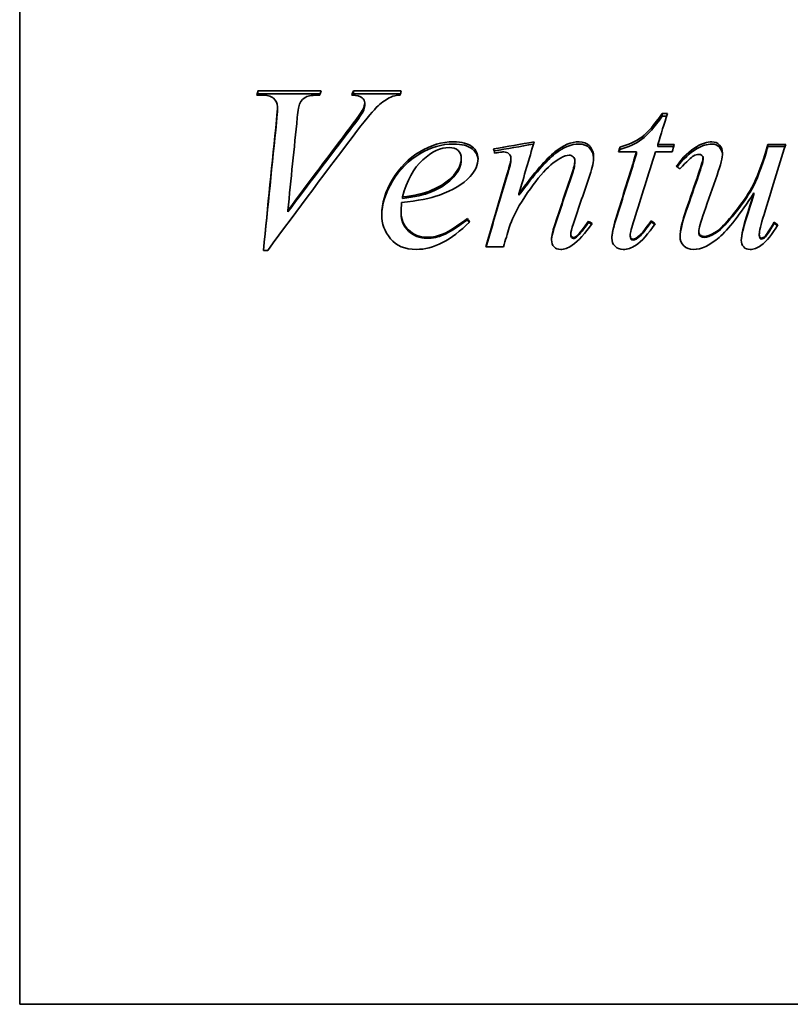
# Model space of a CAD drawing. Header units: millimetres. Extents: x 225 to 615, y 39 to 555.
# Tile 2 of 6: x 225 to 312, y 252 to 363. Entities that reach past the tile are written whole.
import ezdxf

# ---------------------------------------------------------------- set-up
doc = ezdxf.new("R2010")
doc.units = ezdxf.units.MM
doc.header["$LTSCALE"] = 2
doc.layers.add('Krawędzie widoczne(ISO)', color=7, linetype='Continuous', lineweight=35, true_color=0x262659)

msp = doc.modelspace()

# ---------------------------------------------------------------- linework, layer by layer
at = {"layer": 'Krawędzie widoczne(ISO)'}
for p, q in [((224.82, 407.07), (224.82, 251.67)), ((252.02, 354.07), (251.53, 354.07)), ((251.66, 354.53), (258.78, 354.53)), ((251.66, 354.21), (251.66, 354.53)), ((251.66, 354.21), (258.68, 354.21)), ((262.4, 354.53), (267.8, 354.53)), ((262.4, 354.21), (262.4, 354.53)), ((262.4, 354.21), (267.7, 354.21)), ((253.86, 352.44), (253.86, 352.75)), ((263.68, 352.87), (263.68, 353.18)), ((263.49, 352.2), (263.49, 352.49)), ((297.18, 351.99), (297.77, 351.99)), ((297.18, 351.7), (297.18, 351.99)), ((297.18, 351.7), (297.68, 351.7)), ((292.4, 347.95), (292.4, 348.19)), ((296.69, 348.5), (298.53, 348.5)), ((296.69, 348.26), (296.69, 348.5)), ((296.69, 348.26), (298.47, 348.26)), ((301.06, 348), (301.06, 348.25)), ((309.08, 348.5), (311.09, 348.5)), ((309.08, 348.26), (309.08, 348.5)), ((309.08, 348.26), (311.01, 348.26)), ((294.3, 347.67), (292.27, 347.67)), ((294.3, 347.44), (294.3, 347.67)), ((298.31, 347.67), (296.43, 347.67)), ((308.77, 347.2), (308.77, 347.43)), ((274.56, 346.72), (274.56, 346.94)), ((280.15, 346.73), (280.15, 346.96)), ((287.34, 346.48), (287.34, 346.7)), ((301.78, 346.79), (301.78, 347.02)), ((281.05, 342.78), (281.05, 342.95)), ((307.52, 342.88), (307.52, 343.06)), ((267.93, 342.42), (267.93, 342.59)), ((255.02, 340.9), (255.02, 341.05)), ((267.77, 340.72), (267.77, 340.86)), ((275.24, 340.01), (275.24, 340.15)), ((288.87, 339.73), (288.87, 339.86)), ((295.94, 339.77), (295.94, 339.9)), ((309.8, 339.62), (309.8, 339.76)), ((286.88, 338.33), (286.88, 338.45)), ((293.58, 338.17), (293.58, 338.28)), ((294.68, 338.17), (294.68, 338.28)), ((301.3, 338.59), (301.3, 338.71)), ((308.12, 338.27), (308.12, 338.39)), ((287.52, 338.07), (287.52, 338.18)), ((252.75, 336.57), (252.27, 336.57)), ((279.31, 336.98), (277.33, 336.98)), ((224.82, 251.67), (329.93, 251.67))]:
    msp.add_line(p, q, dxfattribs=at)
for points in [[(251.53, 354.07), (251.58, 354.23), (251.62, 354.38), (251.66, 354.53)], [(251.62, 354.07), (251.64, 354.12), (251.65, 354.16), (251.66, 354.21)], [(258.78, 354.53), (258.73, 354.38), (258.68, 354.23), (258.63, 354.07)], [(262.24, 354.07), (262.29, 354.23), (262.35, 354.38), (262.4, 354.53)], [(262.35, 354.07), (262.37, 354.11), (262.38, 354.16), (262.4, 354.21)], [(267.66, 354.07), (267.23, 354.04), (266.89, 353.96), (266.63, 353.84)], [(267.8, 354.53), (267.75, 354.38), (267.71, 354.23), (267.66, 354.07)], [(253.75, 351.27), (253.82, 352), (253.86, 352.49), (253.86, 352.75)], [(256.36, 353.11), (256.27, 352.92), (256.18, 352.4), (256.09, 351.52)], [(263.49, 352.49), (263.62, 352.75), (263.68, 352.98), (263.68, 353.18)], [(263.49, 352.2), (263.62, 352.45), (263.68, 352.68), (263.68, 352.87)], [(253.75, 350.99), (253.82, 351.71), (253.86, 352.2), (253.86, 352.44)], [(256.09, 351.52), (255.73, 348.09), (255.38, 344.59), (255.02, 341.05)], [(262.05, 350.42), (262.81, 351.42), (263.29, 352.11), (263.49, 352.49)], [(262.05, 350.15), (262.81, 351.14), (263.29, 351.82), (263.49, 352.2)], [(297.77, 351.99), (297.41, 350.83), (297.05, 349.67), (296.69, 348.5)], [(252.27, 336.57), (252.76, 341.55), (253.26, 346.48), (253.75, 351.27)], [(252.28, 336.57), (252.77, 341.45), (253.26, 346.29), (253.75, 350.99)], [(255.02, 341.05), (257.36, 344.21), (259.7, 347.34), (262.05, 350.42)], [(262.88, 350.11), (259.51, 345.68), (256.13, 341.15), (252.75, 336.57)], [(255.02, 340.9), (257.36, 344.02), (259.7, 347.11), (262.05, 350.15)], [(278.19, 348), (279.72, 348.27), (281.24, 348.54), (282.77, 348.8)], [(278.25, 347.77), (279.73, 348.03), (281.21, 348.28), (282.69, 348.54)], [(282.77, 348.8), (282.19, 346.87), (281.62, 344.92), (281.05, 342.95)], [(292.27, 347.67), (292.31, 347.85), (292.36, 348.02), (292.4, 348.19)], [(298.53, 348.5), (298.46, 348.23), (298.38, 347.95), (298.31, 347.67)], [(298.77, 346.04), (299.49, 347.05), (300.26, 347.78), (301.06, 348.25)], [(301.06, 348.25), (301.68, 348.62), (302.25, 348.8), (302.77, 348.8)], [(301.06, 348), (301.68, 348.37), (302.25, 348.55), (302.77, 348.55)], [(311.09, 348.5), (310.28, 345.91), (309.47, 343.28), (308.66, 340.63)], [(308.77, 347.43), (308.87, 347.79), (308.97, 348.15), (309.08, 348.5)], [(308.77, 347.2), (308.87, 347.55), (308.97, 347.9), (309.08, 348.26)], [(278.31, 347.53), (278.27, 347.69), (278.23, 347.85), (278.19, 348)], [(278.8, 347.6), (278.63, 347.58), (278.47, 347.56), (278.31, 347.53)], [(279.34, 347.66), (279.24, 347.66), (279.06, 347.64), (278.8, 347.6)], [(286.69, 347.29), (286.43, 347.29), (286.11, 347.18), (285.72, 346.97)], [(289.46, 347.12), (289.46, 346.6), (289.32, 345.92), (289.03, 345.06)], [(291.97, 340.14), (292.75, 342.67), (293.52, 345.19), (294.3, 347.67)], [(291.97, 340), (292.75, 342.5), (293.52, 344.98), (294.3, 347.44)], [(292.33, 347.67), (292.35, 347.77), (292.38, 347.86), (292.4, 347.95)], [(296.43, 347.67), (295.63, 345.14), (294.82, 342.58), (294.02, 340.01)], [(298.87, 345.97), (299.57, 346.89), (300.3, 347.56), (301.06, 348)], [(303.97, 347.52), (303.97, 347.05), (303.77, 346.23), (303.36, 345.03)], [(276.44, 346.93), (276.44, 346.21), (276.14, 345.53), (275.55, 344.88)], [(279.72, 345.21), (280.01, 346.18), (280.15, 346.76), (280.15, 346.96)], [(279.72, 345), (280.01, 345.96), (280.15, 346.53), (280.15, 346.73)], [(287, 345.19), (287.23, 345.85), (287.34, 346.35), (287.34, 346.7)], [(287, 344.99), (287.23, 345.63), (287.34, 346.13), (287.34, 346.48)], [(299.18, 345.75), (299.04, 345.85), (298.9, 345.95), (298.77, 346.04)], [(301.28, 345.22), (301.62, 346.18), (301.78, 346.78), (301.78, 347.02)], [(301.28, 345.02), (301.62, 345.96), (301.78, 346.55), (301.78, 346.79)], [(275.55, 344.88), (274.76, 344.02), (273.61, 343.33), (272.09, 342.8)], [(277.33, 336.98), (278.13, 339.74), (278.92, 342.49), (279.72, 345.21)], [(277.35, 336.98), (278.14, 339.68), (278.93, 342.35), (279.72, 345)], [(285.24, 339.93), (285.83, 341.7), (286.41, 343.45), (287, 345.19)], [(285.24, 339.8), (285.83, 341.54), (286.41, 343.27), (287, 344.99)], [(289.03, 345.06), (288.42, 343.25), (287.81, 341.43), (287.19, 339.6)], [(299.9, 341.18), (300.36, 342.54), (300.82, 343.88), (301.28, 345.22)], [(299.9, 341.03), (300.36, 342.37), (300.82, 343.7), (301.28, 345.02)], [(303.36, 345.03), (302.87, 343.65), (302.38, 342.26), (301.9, 340.86)], [(272.09, 342.8), (271.08, 342.44), (269.66, 342.16), (267.84, 341.95)], [(267.93, 342.59), (269.27, 342.74), (270.37, 342.99), (271.21, 343.35)], [(267.93, 342.42), (269.27, 342.57), (270.37, 342.81), (271.21, 343.17)], [(306.27, 338.9), (306.41, 339.5), (306.83, 340.89), (307.52, 343.06)], [(306.27, 338.78), (306.41, 339.37), (306.83, 340.75), (307.52, 342.88)], [(267.84, 341.95), (267.79, 341.52), (267.77, 341.16), (267.77, 340.86)], [(281.09, 341.61), (280.64, 340.86), (280.26, 340.05), (279.96, 339.16)], [(299.19, 338.15), (299.19, 338.82), (299.43, 339.83), (299.9, 341.18)], [(299.19, 338.1), (299.21, 338.76), (299.44, 339.74), (299.9, 341.03)], [(301.9, 340.86), (301.5, 339.73), (301.3, 339.01), (301.3, 338.71)], [(308.66, 340.63), (308.3, 339.45), (308.12, 338.7), (308.12, 338.39)], [(275.5, 339.77), (273.4, 337.71), (271.4, 336.68), (269.5, 336.68)], [(275.24, 340.15), (275.33, 340.03), (275.41, 339.9), (275.5, 339.77)], [(275.24, 340.01), (275.31, 339.91), (275.38, 339.82), (275.45, 339.72)], [(284.72, 337.76), (284.72, 338.19), (284.89, 338.91), (285.24, 339.93)], [(284.72, 337.7), (284.74, 338.13), (284.91, 338.83), (285.24, 339.8)], [(287.19, 339.6), (286.99, 338.97), (286.88, 338.58), (286.88, 338.45)], [(289.28, 339.61), (288.5, 338.47), (287.76, 337.65), (287.06, 337.17)], [(287.52, 338.18), (287.93, 338.54), (288.38, 339.1), (288.87, 339.86)], [(287.52, 338.07), (287.93, 338.42), (288.38, 338.98), (288.87, 339.73)], [(288.87, 339.86), (289.01, 339.78), (289.14, 339.7), (289.28, 339.61)], [(288.87, 339.73), (288.99, 339.66), (289.1, 339.59), (289.22, 339.52)], [(291.52, 337.96), (291.52, 338.44), (291.67, 339.17), (291.97, 340.14)], [(291.52, 337.91), (291.53, 338.38), (291.68, 339.08), (291.97, 340)], [(294.02, 340.01), (293.72, 339.12), (293.58, 338.55), (293.58, 338.28)], [(296.38, 339.58), (295.62, 338.42), (294.89, 337.6), (294.19, 337.14)], [(294.68, 338.28), (294.87, 338.46), (295.29, 339), (295.94, 339.9)], [(294.68, 338.17), (294.87, 338.34), (295.29, 338.88), (295.94, 339.77)], [(295.94, 339.9), (296.09, 339.8), (296.24, 339.69), (296.38, 339.58)], [(295.94, 339.77), (296.07, 339.68), (296.2, 339.59), (296.33, 339.49)], [(310.19, 339.45), (309.59, 338.38), (308.96, 337.61), (308.31, 337.13)], [(309.8, 339.76), (309.93, 339.66), (310.06, 339.55), (310.19, 339.45)], [(309.8, 339.62), (309.91, 339.54), (310.03, 339.45), (310.14, 339.36)], [(279.96, 339.16), (279.74, 338.44), (279.53, 337.71), (279.31, 336.98)], [(293.9, 337.85), (294.1, 337.85), (294.36, 337.99), (294.68, 338.28)], [(306.09, 337.71), (306.09, 338.02), (306.15, 338.41), (306.27, 338.9)], [(306.09, 337.67), (306.1, 337.96), (306.16, 338.33), (306.27, 338.78)], [(287.06, 337.17), (286.57, 336.84), (286.13, 336.68), (285.75, 336.68)], [(287.18, 338.02), (287.27, 338.02), (287.38, 338.08), (287.52, 338.18)], [(287.18, 337.91), (287.27, 337.91), (287.38, 337.96), (287.52, 338.07)], [(294.19, 337.14), (293.73, 336.83), (293.26, 336.68), (292.78, 336.68)], [(293.9, 337.74), (294.1, 337.74), (294.36, 337.88), (294.68, 338.17)], [(308.31, 337.13), (307.89, 336.83), (307.48, 336.68), (307.08, 336.68)]]:
    msp.add_open_spline(points, degree=3, dxfattribs=at)
for points, knots in [([(253.86, 352.75), (253.86, 353.13), (253.71, 353.45), (253.41, 353.7), (253.12, 353.95), (252.65, 354.07), (252.02, 354.07)], [0, 0, 0, 0, 1, 1, 1, 2, 2, 2, 2]), ([(258.63, 354.07), (257.86, 354.06), (257.33, 353.99), (257.05, 353.84), (256.76, 353.7), (256.53, 353.46), (256.36, 353.11)], [0, 0, 0, 0, 1, 1, 1, 2, 2, 2, 2]), ([(263.68, 353.18), (263.68, 353.4), (263.58, 353.6), (263.38, 353.77), (263.18, 353.93), (262.8, 354.04), (262.24, 354.07)], [0, 0, 0, 0, 1, 1, 1, 2, 2, 2, 2]), ([(266.63, 353.84), (266.14, 353.61), (265.66, 353.28), (265.18, 352.84), (264.7, 352.39), (263.93, 351.49), (262.88, 350.11)], [0, 0, 0, 0, 1, 1, 1, 2, 2, 2, 2]), ([(292.4, 348.19), (293.38, 348.45), (294.21, 348.83), (294.88, 349.34), (295.56, 349.85), (296.33, 350.74), (297.18, 351.99)], [0, 0, 0, 0, 1, 1, 1, 2, 2, 2, 2]), ([(292.4, 347.95), (293.38, 348.2), (294.21, 348.58), (294.88, 349.09), (295.56, 349.59), (296.33, 350.46), (297.18, 351.7)], [0, 0, 0, 0, 1, 1, 1, 2, 2, 2, 2]), ([(265.59, 340.56), (265.59, 341.87), (266, 343.2), (266.81, 344.55), (267.63, 345.9), (268.65, 346.95), (269.88, 347.69), (271.11, 348.43), (272.38, 348.8), (273.68, 348.8)], [0, 0, 0, 0, 1, 1, 1, 2, 2, 2, 3, 3, 3, 3]), ([(265.59, 340.49), (265.61, 341.76), (266.01, 343.05), (266.81, 344.36), (267.63, 345.69), (268.65, 346.72), (269.88, 347.45), (271.11, 348.19), (272.38, 348.55), (273.68, 348.55)], [0.020243, 0.020243, 0.020243, 0.020243, 1, 1, 1, 2, 2, 2, 3, 3, 3, 3]), ([(273.68, 348.8), (274.62, 348.8), (275.32, 348.62), (275.77, 348.25), (276.22, 347.87), (276.44, 347.44), (276.44, 346.93)], [0, 0, 0, 0, 1, 1, 1, 2, 2, 2, 2]), ([(273.68, 348.55), (274.62, 348.55), (275.32, 348.37), (275.77, 348), (276.19, 347.66), (276.41, 347.26), (276.44, 346.8)], [0, 0, 0, 0, 1, 1, 1, 1.932471, 1.932471, 1.932471, 1.932471]), ([(281.05, 342.95), (282.81, 345.36), (284.16, 346.92), (285.11, 347.67), (286.05, 348.43), (286.95, 348.8), (287.83, 348.8)], [0, 0, 0, 0, 1, 1, 1, 2, 2, 2, 2]), ([(281.05, 342.78), (282.81, 345.15), (284.16, 346.7), (285.11, 347.44), (286.05, 348.18), (286.95, 348.55), (287.83, 348.55)], [0, 0, 0, 0, 1, 1, 1, 2, 2, 2, 2]), ([(287.83, 348.8), (288.3, 348.8), (288.69, 348.65), (289, 348.33), (289.3, 348.02), (289.46, 347.61), (289.46, 347.12)], [0, 0, 0, 0, 1, 1, 1, 2, 2, 2, 2]), ([(287.83, 348.55), (288.3, 348.55), (288.69, 348.4), (289, 348.09), (289.28, 347.8), (289.43, 347.44), (289.46, 347)], [0, 0, 0, 0, 1, 1, 1, 1.926367, 1.926367, 1.926367, 1.926367]), ([(302.77, 348.8), (303.12, 348.8), (303.41, 348.68), (303.63, 348.44), (303.86, 348.2), (303.97, 347.89), (303.97, 347.52)], [0, 0, 0, 0, 1, 1, 1, 2, 2, 2, 2]), ([(302.77, 348.55), (303.12, 348.55), (303.41, 348.43), (303.63, 348.19), (303.84, 347.98), (303.95, 347.71), (303.97, 347.4)], [0, 0, 0, 0, 1, 1, 1, 1.892892, 1.892892, 1.892892, 1.892892]), ([(273.18, 348.16), (272.25, 348.16), (271.26, 347.7), (270.22, 346.76), (269.18, 345.82), (268.42, 344.44), (267.93, 342.59)], [0, 0, 0, 0, 1, 1, 1, 2, 2, 2, 2]), ([(274.56, 346.94), (274.56, 347.31), (274.44, 347.6), (274.2, 347.82), (273.96, 348.05), (273.62, 348.16), (273.18, 348.16)], [0, 0, 0, 0, 1, 1, 1, 2, 2, 2, 2]), ([(280.15, 346.96), (280.15, 347.14), (280.07, 347.3), (279.91, 347.45), (279.76, 347.59), (279.57, 347.66), (279.34, 347.66)], [0, 0, 0, 0, 1, 1, 1, 2, 2, 2, 2]), ([(287.34, 346.7), (287.34, 346.87), (287.28, 347.01), (287.15, 347.12), (287.02, 347.23), (286.87, 347.29), (286.69, 347.29)], [0, 0, 0, 0, 1, 1, 1, 2, 2, 2, 2]), ([(301.36, 347.39), (301.13, 347.39), (300.91, 347.32), (300.69, 347.2), (300.47, 347.07), (299.96, 346.59), (299.18, 345.75)], [0, 0, 0, 0, 1, 1, 1, 2, 2, 2, 2]), ([(301.78, 347.02), (301.78, 347.11), (301.74, 347.2), (301.65, 347.27), (301.56, 347.35), (301.46, 347.39), (301.36, 347.39)], [0, 0, 0, 0, 1, 1, 1, 2, 2, 2, 2]), ([(301.93, 338.15), (302.23, 338.15), (302.63, 338.3), (303.12, 338.58), (303.61, 338.87), (304.26, 339.52), (305.08, 340.52), (305.89, 341.51), (306.56, 342.45), (307.09, 343.32), (307.62, 344.18), (308.18, 345.56), (308.77, 347.43)], [0, 0, 0, 0, 1, 1, 1, 2, 2, 2, 3, 3, 3, 4, 4, 4, 4]), ([(301.93, 338.04), (302.23, 338.04), (302.63, 338.18), (303.12, 338.47), (303.61, 338.75), (304.26, 339.39), (305.08, 340.37), (305.89, 341.36), (306.56, 342.28), (307.09, 343.14), (307.62, 343.99), (308.18, 345.35), (308.77, 347.2)], [0, 0, 0, 0, 1, 1, 1, 2, 2, 2, 3, 3, 3, 4, 4, 4, 4]), ([(271.21, 343.35), (272.33, 343.83), (273.16, 344.4), (273.72, 345.06), (274.28, 345.73), (274.56, 346.35), (274.56, 346.94)], [0, 0, 0, 0, 1, 1, 1, 2, 2, 2, 2]), ([(271.21, 343.17), (272.33, 343.64), (273.16, 344.21), (273.72, 344.86), (274.28, 345.52), (274.56, 346.13), (274.56, 346.72)], [0, 0, 0, 0, 1, 1, 1, 2, 2, 2, 2]), ([(285.72, 346.97), (285.02, 346.59), (284.28, 345.95), (283.52, 345.06), (282.75, 344.16), (281.94, 343.01), (281.09, 341.61)], [0, 0, 0, 0, 1, 1, 1, 2, 2, 2, 2]), ([(307.52, 343.06), (305.96, 340.63), (304.65, 338.95), (303.6, 338.04), (302.54, 337.13), (301.58, 336.68), (300.69, 336.68)], [0, 0, 0, 0, 1, 1, 1, 2, 2, 2, 2]), ([(269.5, 336.68), (268.21, 336.68), (267.23, 337.08), (266.58, 337.89), (265.92, 338.7), (265.59, 339.59), (265.59, 340.56)], [0, 0, 0, 0, 1, 1, 1, 2, 2, 2, 2]), ([(267.77, 340.86), (267.77, 340.09), (268.05, 339.43), (268.62, 338.88), (269.19, 338.33), (269.88, 338.05), (270.69, 338.05)], [0, 0, 0, 0, 1, 1, 1, 2, 2, 2, 2]), ([(267.77, 340.72), (267.77, 339.95), (268.05, 339.3), (268.62, 338.75), (269.19, 338.21), (269.88, 337.94), (270.69, 337.94)], [0, 0, 0, 0, 1, 1, 1, 2, 2, 2, 2]), ([(270.69, 338.05), (271.34, 338.05), (271.96, 338.18), (272.56, 338.44), (273.16, 338.7), (274.05, 339.27), (275.24, 340.15)], [0, 0, 0, 0, 1, 1, 1, 2, 2, 2, 2]), ([(270.69, 337.94), (271.34, 337.94), (271.96, 338.07), (272.56, 338.32), (273.16, 338.58), (274.05, 339.14), (275.24, 340.01)], [0, 0, 0, 0, 1, 1, 1, 2, 2, 2, 2]), ([(308.37, 337.96), (308.49, 337.96), (308.62, 338.03), (308.75, 338.15), (308.89, 338.28), (309.24, 338.82), (309.8, 339.76)], [0, 0, 0, 0, 1, 1, 1, 2, 2, 2, 2]), ([(308.37, 337.85), (308.49, 337.85), (308.62, 337.91), (308.75, 338.04), (308.89, 338.16), (309.24, 338.69), (309.8, 339.62)], [0, 0, 0, 0, 1, 1, 1, 2, 2, 2, 2]), ([(286.88, 338.45), (286.88, 338.33), (286.92, 338.23), (286.98, 338.15), (287.04, 338.06), (287.11, 338.02), (287.18, 338.02)], [0, 0, 0, 0, 1, 1, 1, 2, 2, 2, 2]), ([(286.88, 338.33), (286.88, 338.21), (286.92, 338.11), (286.98, 338.03), (287.04, 337.95), (287.11, 337.91), (287.18, 337.91)], [0, 0, 0, 0, 1, 1, 1, 2, 2, 2, 2]), ([(293.58, 338.28), (293.58, 338.15), (293.61, 338.04), (293.67, 337.96), (293.74, 337.89), (293.81, 337.85), (293.9, 337.85)], [0, 0, 0, 0, 1, 1, 1, 2, 2, 2, 2]), ([(301.3, 338.71), (301.3, 338.53), (301.35, 338.4), (301.47, 338.3), (301.58, 338.2), (301.73, 338.15), (301.93, 338.15)], [0, 0, 0, 0, 1, 1, 1, 2, 2, 2, 2]), ([(301.3, 338.59), (301.3, 338.41), (301.35, 338.28), (301.47, 338.18), (301.58, 338.09), (301.73, 338.04), (301.93, 338.04)], [0, 0, 0, 0, 1, 1, 1, 2, 2, 2, 2]), ([(308.12, 338.39), (308.12, 338.24), (308.14, 338.13), (308.19, 338.07), (308.23, 338), (308.29, 337.96), (308.37, 337.96)], [0, 0, 0, 0, 1, 1, 1, 2, 2, 2, 2]), ([(308.12, 338.27), (308.12, 338.13), (308.14, 338.02), (308.19, 337.95), (308.23, 337.89), (308.29, 337.85), (308.37, 337.85)], [0, 0, 0, 0, 1, 1, 1, 2, 2, 2, 2]), ([(285.75, 336.68), (285.44, 336.68), (285.19, 336.77), (285, 336.97), (284.82, 337.16), (284.72, 337.43), (284.72, 337.76)], [0, 0, 0, 0, 1, 1, 1, 2, 2, 2, 2]), ([(292.78, 336.68), (292.41, 336.68), (292.11, 336.8), (291.87, 337.03), (291.63, 337.27), (291.52, 337.58), (291.52, 337.96)], [0, 0, 0, 0, 1, 1, 1, 2, 2, 2, 2]), ([(293.58, 338.17), (293.58, 338.04), (293.61, 337.93), (293.67, 337.85), (293.74, 337.78), (293.81, 337.74), (293.9, 337.74)], [0, 0, 0, 0, 1, 1, 1, 2, 2, 2, 2]), ([(300.69, 336.68), (300.27, 336.68), (299.92, 336.81), (299.63, 337.09), (299.34, 337.37), (299.19, 337.72), (299.19, 338.15)], [0, 0, 0, 0, 1, 1, 1, 2, 2, 2, 2]), ([(307.08, 336.68), (306.78, 336.68), (306.54, 336.77), (306.36, 336.97), (306.18, 337.16), (306.09, 337.41), (306.09, 337.71)], [0, 0, 0, 0, 1, 1, 1, 2, 2, 2, 2])]:
    msp.add_open_spline(points, degree=3, knots=knots, dxfattribs=at)

doc.saveas('drawing.dxf')
